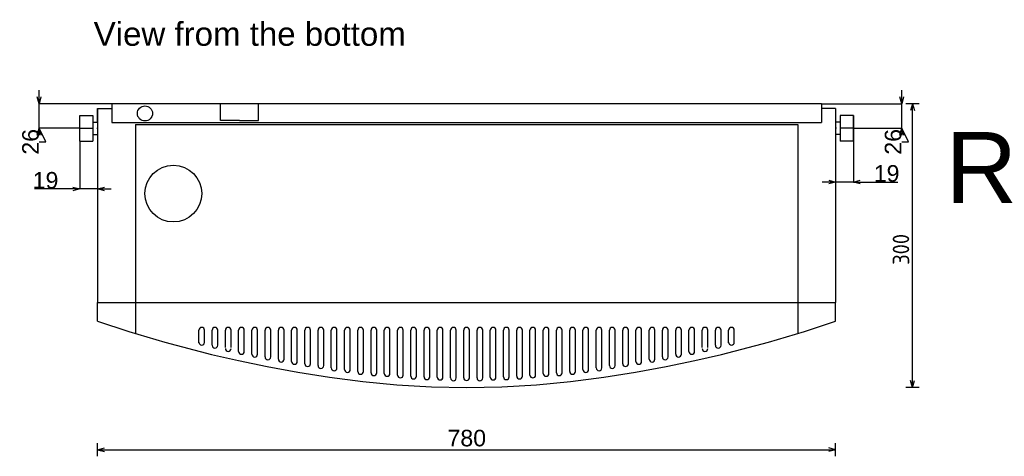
# Model space of a CAD drawing. Extents: x 9203 to 12394, y 1754 to 4522.
# Tile 2 of 5: x 9760 to 10801, y 1754 to 2216. Entities that reach past the tile are written whole.
import ezdxf

# ---------------------------------------------------------------- set-up
doc = ezdxf.new("R2010")
doc.units = 0
doc.header["$MEASUREMENT"] = 0
doc.linetypes.add('Achse', pattern=[11.5, 0, -4, 7.5, 0])
for name, color, linetype in [('Kóty délkové', 7, 'Continuous'), ('Oblouky a kružnice', 7, 'Continuous'), ('Textové bloky', 7, 'Continuous'), ('W_BETON_N2', 7, 'Continuous'), ('W_BETON_N4', 7, 'Continuous'), ('W_VERBLEND_N2', 7, 'Continuous'), ('W_VERBLEND_N4', 7, 'Continuous'), ('Čáry', 7, 'Continuous')]:
    doc.layers.add(name, color=color, linetype=linetype)
doc.styles.add('GENERATED_STYLE_1', font='ARIAL.ttf')
doc.styles.add('GENERATED_STYLE_2', font='isocp.shx')
doc.dimstyles.new('Dimstyle_4D6', dxfattribs={"dimtxt": 17.5, "dimasz": 7.125, "dimexe": 0.18, "dimexo": 0, "dimgap": 0.09, "dimtad": 1, "dimdec": 0, "dimzin": 0, "dimdsep": 46, "dimtxsty": 'GENERATED_STYLE_1', "dimblk": 'ARROWHEAD_3', "dimblk1": 'ARROWHEAD_3', "dimblk2": 'ARROWHEAD_3', "dimcen": 0.09, "dimclrd": 7, "dimclre": 7, "dimclrt": 7, "dimazin": 0, "dimtfac": 1, "dimtdec": 4, "dimtmove": 0, "dimatfit": 0, "dimfxl": 1, "dimtolj": 1, "dimtzin": 0, "dimarcsym": 0})
doc.dimstyles.new('Dimstyle_4F2', dxfattribs={"dimtxt": 17.5, "dimasz": 7.15942, "dimexe": 0.18, "dimexo": 0, "dimgap": 0.09, "dimtad": 1, "dimdec": 0, "dimzin": 0, "dimdsep": 46, "dimtxsty": 'GENERATED_STYLE_2', "dimblk": 'ARROWHEAD_3', "dimblk1": 'ARROWHEAD_3', "dimblk2": 'ARROWHEAD_3', "dimcen": 0.09, "dimclrd": 7, "dimclre": 7, "dimclrt": 7, "dimazin": 0, "dimtfac": 1, "dimtdec": 4, "dimtmove": 0, "dimatfit": 0, "dimfxl": 1, "dimtolj": 1, "dimtzin": 0, "dimarcsym": 0})

# ---------------------------------------------------------------- blocks, each defined once
blk = doc.blocks.new('SPLINE_3', base_point=(9842.7, 1897))
at = {"layer": 'W_VERBLEND_N2', "color": 7, "linetype": 'Continuous'}
blk.add_lwpolyline([(9842.7, 1897), (9875.7, 1886.1), (9913.7, 1874.8), (9963.2, 1862), (9991.5, 1855.5), (10021.9, 1849.1), (10054.2, 1843.2), (10087.9, 1837.9), (10122.9, 1833.5), (10158.9, 1830), (10195.6, 1827.8), (10232.7, 1827), (10269.9, 1827.8), (10306.6, 1830), (10342.6, 1833.5), (10377.6, 1837.9), (10411.3, 1843.2), (10443.5, 1849.1), (10474, 1855.5), (10502.3, 1862), (10551.8, 1874.8), (10589.8, 1886.1), (10622.7, 1897)], dxfattribs=at)
blk = doc.blocks.new('ARROWHEAD_3')
at = {"color": 0, "linetype": 'Continuous'}
blk.add_line((0, 0), (-1, 0), dxfattribs=at)
blk.add_lwpolyline([(-1, 0.2679), (0, 0), (-1, -0.2679)], dxfattribs=at)
blk = doc.blocks.new('*D29')
at = {"layer": 'Defpoints', "color": 0}
for p in [(10607.7, 2127), (10692.6, 2127), (10641.7, 2101)]:
    blk.add_point(p, dxfattribs=at)
at = {"layer": 'Kóty délkové', "color": 7, "linetype": 'Continuous', "lineweight": -2}
for p, q in [((10692.6, 2127), (10692.6, 2141.2)), ((10607.7, 2127), (10692.8, 2127)), ((10692.6, 2101), (10692.6, 2127)), ((10641.7, 2101), (10692.8, 2101)), ((10699.7, 2086.7), (10692.6, 2101)), ((10692.6, 2086.7), (10699.7, 2086.7))]:
    blk.add_line(p, q, dxfattribs=at)
at = {"layer": 'Kóty délkové', "color": 7, "lineweight": -2, "xscale": 7.124999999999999, "yscale": 7.124999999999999, "zscale": 7.124999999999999}
for p, rotation in [((10692.6, 2127), 270), ((10692.6, 2101), 90)]:
    blk.add_blockref('ARROWHEAD_3', p, dxfattribs=dict(at, rotation=rotation))
at = {"layer": 'Kóty délkové', "color": 7, "linetype": 'Continuous', "insert": (10683.6, 2086.7), "char_height": 17.5, "attachment_point": 5, "rotation": 90, "style": 'GENERATED_STYLE_1'}
blk.add_mtext('\\A1;26', dxfattribs=at)
blk = doc.blocks.new('*D30')
at = {"layer": 'Defpoints', "color": 0}
for p in [(9780.8, 2127), (9857.7, 2127), (9823.7, 2101)]:
    blk.add_point(p, dxfattribs=at)
at = {"layer": 'Kóty délkové', "color": 7, "linetype": 'Continuous', "lineweight": -2}
for p, q in [((9780.8, 2127), (9780.8, 2141.2)), ((9857.7, 2127), (9780.6, 2127)), ((9780.8, 2101), (9780.8, 2127)), ((9823.7, 2101), (9780.6, 2101)), ((9787.9, 2086.7), (9780.8, 2101)), ((9780.8, 2086.7), (9787.9, 2086.7))]:
    blk.add_line(p, q, dxfattribs=at)
at = {"layer": 'Kóty délkové', "color": 7, "lineweight": -2, "xscale": 7.124999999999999, "yscale": 7.124999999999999, "zscale": 7.124999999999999}
for p, rotation in [((9780.8, 2127), 270), ((9780.8, 2101), 90)]:
    blk.add_blockref('ARROWHEAD_3', p, dxfattribs=dict(at, rotation=rotation))
at = {"layer": 'Kóty délkové', "color": 7, "linetype": 'Continuous', "insert": (9771.8, 2086.7), "char_height": 17.5, "attachment_point": 5, "rotation": 90, "style": 'GENERATED_STYLE_1'}
blk.add_mtext('\\A1;26', dxfattribs=at)
blk = doc.blocks.new('*D31')
at = {"layer": 'Defpoints', "color": 0}
for p in [(9842.7, 2122), (9823.7, 2087.5), (9823.7, 2036.9)]:
    blk.add_point(p, dxfattribs=at)
at = {"layer": 'Kóty délkové', "color": 7, "linetype": 'Continuous', "lineweight": -2}
for p, q in [((9842.7, 2122), (9842.7, 2036.7)), ((9823.7, 2087.5), (9823.7, 2036.7)), ((9823.7, 2036.9), (9775.8, 2036.9)), ((9823.7, 2036.9), (9809.5, 2036.9)), ((9842.7, 2036.9), (9823.7, 2036.9)), ((9842.7, 2036.9), (9857, 2036.9))]:
    blk.add_line(p, q, dxfattribs=at)
at = {"layer": 'Kóty délkové', "color": 7, "lineweight": -2, "xscale": 7.124999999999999, "yscale": 7.124999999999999, "zscale": 7.124999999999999}
blk.add_blockref('ARROWHEAD_3', (9823.7, 2036.9), dxfattribs=at)
at = {"layer": 'Kóty délkové', "color": 7, "lineweight": -2, "xscale": 7.124999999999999, "yscale": 7.124999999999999, "zscale": 7.124999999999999, "rotation": 180}
blk.add_blockref('ARROWHEAD_3', (9842.7, 2036.9), dxfattribs=at)
at = {"layer": 'Kóty délkové', "color": 7, "linetype": 'Continuous', "insert": (9787.6, 2045.9), "char_height": 17.5, "attachment_point": 5, "style": 'GENERATED_STYLE_1'}
blk.add_mtext('\\A1;19', dxfattribs=at)
blk = doc.blocks.new('*D32')
at = {"layer": 'Defpoints', "color": 0}
for p in [(10622.7, 2122), (10641.7, 2114.5), (10622.7, 2044.2)]:
    blk.add_point(p, dxfattribs=at)
at = {"layer": 'Kóty délkové', "color": 7, "linetype": 'Continuous', "lineweight": -2}
for p, q in [((10622.7, 2122), (10622.7, 2044)), ((10641.7, 2114.5), (10641.7, 2044)), ((10622.7, 2044.2), (10608.5, 2044.2)), ((10641.7, 2044.2), (10622.7, 2044.2)), ((10641.7, 2044.2), (10688.5, 2044.2)), ((10641.7, 2044.2), (10656, 2044.2))]:
    blk.add_line(p, q, dxfattribs=at)
at = {"layer": 'Kóty délkové', "color": 7, "lineweight": -2, "xscale": 7.124999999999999, "yscale": 7.124999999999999, "zscale": 7.124999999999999}
blk.add_blockref('ARROWHEAD_3', (10622.7, 2044.2), dxfattribs=at)
at = {"layer": 'Kóty délkové', "color": 7, "lineweight": -2, "xscale": 7.124999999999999, "yscale": 7.124999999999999, "zscale": 7.124999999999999, "rotation": 180}
blk.add_blockref('ARROWHEAD_3', (10641.7, 2044.2), dxfattribs=at)
at = {"layer": 'Kóty délkové', "color": 7, "linetype": 'Continuous', "insert": (10676.7, 2053.2), "char_height": 17.5, "attachment_point": 5, "style": 'GENERATED_STYLE_1'}
blk.add_mtext('\\A1;19', dxfattribs=at)
blk = doc.blocks.new('*D54')
at = {"layer": 'Kóty délkové', "color": 7, "linetype": 'Continuous'}
for p, q in [((9842.7, 1754.3), (9842.7, 1768.3)), ((9842.7, 1761.3), (9850, 1763.3)), ((9842.7, 1761.3), (10622.7, 1761.3)), ((9842.7, 1761.3), (9850, 1759.4)), ((10622.7, 1761.3), (10615.5, 1763.3)), ((10622.7, 1761.3), (10615.5, 1759.4)), ((10622.7, 1754.3), (10622.7, 1768.3))]:
    blk.add_line(p, q, dxfattribs=at)
at = {"layer": 'Kóty délkové', "color": 7, "style": 'GENERATED_STYLE_1', "oblique": 0}
blk.add_text('780', height=17.5, dxfattribs=at).set_placement((10212.5, 1764.8))
blk = doc.blocks.new('*D55')
at = {"layer": 'W_VERBLEND_N4', "color": 7, "linetype": 'Continuous'}
for p, q in [((10711.1, 2127), (10697, 2127)), ((10704.1, 2127), (10702.1, 2119.7)), ((10704.1, 1827), (10704.1, 2127)), ((10704.1, 2127), (10706, 2119.7)), ((10704.1, 1827), (10702.1, 1834.3)), ((10704.1, 1827), (10706, 1834.3)), ((10711.1, 1827), (10697, 1827))]:
    blk.add_line(p, q, dxfattribs=at)
at = {"layer": 'W_VERBLEND_N4', "color": 7, "style": 'GENERATED_STYLE_2', "oblique": 0}
blk.add_text('300', height=17.5, rotation=90, dxfattribs=at).set_placement((10700.6, 1956.7))

msp = doc.modelspace()

# ---------------------------------------------------------------- linework, layer by layer
at = {"layer": 'Oblouky a kružnice', "color": 7, "linetype": 'Continuous'}
for centre, radius in [((9892.7, 2116.7), 8), ((9922.7, 2032), 30)]:
    msp.add_circle(centre, radius, dxfattribs=at)
at = {"layer": 'W_BETON_N2', "color": 7, "linetype": 'Continuous'}
for p, q in [((9857.7, 2127), (9857.7, 2107)), ((9842.7, 1897), (9842.7, 1917)), ((10622.7, 1897), (10622.7, 1917)), ((9949.7, 1874.2), (9949.7, 1887.7)), ((9955.7, 1874.2), (9955.7, 1887.5)), ((9963.7, 1871.7), (9963.7, 1887.7)), ((9969.7, 1871.7), (9969.7, 1887.5)), ((9977.7, 1869.4), (9977.7, 1887.7)), ((9983.7, 1869.4), (9983.7, 1887.5)), ((9991.7, 1865.1), (9991.7, 1887.7)), ((9997.7, 1865.1), (9997.7, 1887.5)), ((10005.7, 1862.2), (10005.7, 1887.7)), ((10011.7, 1862.2), (10011.7, 1887.5)), ((10019.7, 1859.3), (10019.7, 1887.7)), ((10025.7, 1859.3), (10025.7, 1887.5)), ((10033.7, 1856.9), (10033.7, 1887.7)), ((10039.7, 1856.9), (10039.7, 1887.5)), ((10047.7, 1854.5), (10047.7, 1887.7)), ((10053.7, 1854.5), (10053.7, 1887.5)), ((10061.7, 1852.2), (10061.7, 1887.7)), ((10067.7, 1852.2), (10067.7, 1887.5)), ((10075.7, 1850.1), (10075.7, 1887.7)), ((10081.7, 1850.1), (10081.7, 1887.5)), ((10089.7, 1847.7), (10089.7, 1887.7)), ((10095.7, 1847.7), (10095.7, 1887.5)), ((10103.7, 1846), (10103.7, 1887.7)), ((10109.7, 1846), (10109.7, 1887.5)), ((10117.7, 1844), (10117.7, 1887.7)), ((10123.7, 1844), (10123.7, 1887.5)), ((10131.7, 1842.6), (10131.7, 1887.7)), ((10137.7, 1842.6), (10137.7, 1887.5)), ((10145.7, 1841.9), (10145.7, 1887.7)), ((10151.7, 1841.9), (10151.7, 1887.5)), ((10159.7, 1840.2), (10159.7, 1887.7)), ((10165.7, 1840.2), (10165.7, 1887.5)), ((10173.7, 1839), (10173.7, 1887.7)), ((10179.7, 1839), (10179.7, 1887.5)), ((10187.7, 1838.4), (10187.7, 1887.7)), ((10193.7, 1838.4), (10193.7, 1887.5)), ((10201.7, 1838), (10201.7, 1887.7)), ((10207.7, 1838), (10207.7, 1887.5)), ((10215.7, 1837.1), (10215.7, 1887.7)), ((10221.7, 1837.1), (10221.7, 1887.5)), ((10229.7, 1837.4), (10229.7, 1887.7)), ((10235.7, 1837.4), (10235.7, 1887.5)), ((10243.7, 1837.1), (10243.7, 1887.5)), ((10249.7, 1837.1), (10249.7, 1887.7)), ((10257.7, 1838), (10257.7, 1887.5)), ((10263.7, 1838), (10263.7, 1887.7)), ((10271.7, 1838.4), (10271.7, 1887.5)), ((10277.7, 1838.4), (10277.7, 1887.7)), ((10285.7, 1839), (10285.7, 1887.5)), ((10291.7, 1839), (10291.7, 1887.7)), ((10299.7, 1840.2), (10299.7, 1887.5)), ((10305.7, 1840.2), (10305.7, 1887.7)), ((10313.7, 1841.9), (10313.7, 1887.5)), ((10319.7, 1841.9), (10319.7, 1887.7)), ((10327.7, 1842.6), (10327.7, 1887.5)), ((10333.7, 1842.6), (10333.7, 1887.7)), ((10341.7, 1844), (10341.7, 1887.5)), ((10347.7, 1844), (10347.7, 1887.7)), ((10355.7, 1846), (10355.7, 1887.5)), ((10361.7, 1846), (10361.7, 1887.7)), ((10369.7, 1847.7), (10369.7, 1887.5)), ((10375.7, 1847.7), (10375.7, 1887.7)), ((10383.7, 1850.1), (10383.7, 1887.5)), ((10389.7, 1850.1), (10389.7, 1887.7)), ((10397.7, 1852.2), (10397.7, 1887.5)), ((10403.7, 1852.2), (10403.7, 1887.7)), ((10411.7, 1854.5), (10411.7, 1887.5)), ((10417.7, 1854.5), (10417.7, 1887.7)), ((10425.7, 1856.9), (10425.7, 1887.5)), ((10431.7, 1856.9), (10431.7, 1887.7)), ((10439.7, 1859.3), (10439.7, 1887.5)), ((10445.7, 1859.3), (10445.7, 1887.7)), ((10453.7, 1862.2), (10453.7, 1887.5)), ((10459.7, 1862.2), (10459.7, 1887.7)), ((10467.7, 1865.1), (10467.7, 1887.5)), ((10473.7, 1865.1), (10473.7, 1887.7)), ((10481.7, 1869.4), (10481.7, 1887.5)), ((10487.7, 1869.4), (10487.7, 1887.7)), ((10495.7, 1871.7), (10495.7, 1887.5)), ((10501.7, 1871.7), (10501.7, 1887.7)), ((10509.7, 1874.2), (10509.7, 1887.5)), ((10515.7, 1874.2), (10515.7, 1887.7))]:
    msp.add_line(p, q, dxfattribs=at)
at = {"layer": 'W_BETON_N4', "color": 7, "linetype": 'Continuous'}
for centre, start, end in [((9952.7, 1887.5), 0, 180), ((9966.7, 1887.5), 0, 180), ((9980.7, 1887.5), 0, 180), ((9994.7, 1887.5), 0, 180), ((10008.7, 1887.5), 0, 180), ((10022.7, 1887.5), 0, 180), ((10036.7, 1887.5), 0, 180), ((10050.7, 1887.5), 0, 180), ((10064.7, 1887.5), 0, 180), ((10078.7, 1887.5), 0, 180), ((10092.7, 1887.5), 0, 180), ((10106.7, 1887.5), 0, 180), ((10120.7, 1887.5), 0, 180), ((10134.7, 1887.5), 0, 180), ((10148.7, 1887.5), 0, 180), ((10162.7, 1887.5), 0, 180), ((10176.7, 1887.5), 0, 180), ((10190.7, 1887.5), 0, 180), ((10204.7, 1887.5), 0, 180), ((10218.7, 1887.5), 0, 180), ((10232.7, 1887.5), 0, 180), ((10246.7, 1887.5), 0, 180), ((10260.7, 1887.5), 0, 180), ((10274.7, 1887.5), 0, 180), ((10288.7, 1887.5), 0, 180), ((10302.7, 1887.5), 0, 180), ((10316.7, 1887.5), 0, 180), ((10330.7, 1887.5), 0, 180), ((10344.7, 1887.5), 0, 180), ((10358.7, 1887.5), 0, 180), ((10372.7, 1887.5), 0, 180), ((10386.7, 1887.5), 0, 180), ((10400.7, 1887.5), 0, 180), ((10414.7, 1887.5), 0, 180), ((10428.7, 1887.5), 0, 180), ((10442.7, 1887.5), 0, 180), ((10456.7, 1887.5), 0, 180), ((10470.7, 1887.5), 0, 180), ((10484.7, 1887.5), 0, 180), ((10498.7, 1887.5), 0, 180), ((10512.7, 1887.5), 0, 180), ((9952.7, 1874.8), 180, 0), ((10512.7, 1874.8), 180, 0), ((9966.7, 1871.6), 180, 0), ((9980.7, 1868.2), 180, 0), ((9994.7, 1865.1), 180, 0), ((10470.7, 1865.1), 180, 0), ((10484.7, 1868.2), 180, 0), ((10498.7, 1871.6), 180, 0), ((10008.7, 1862.2), 180, 0), ((10022.7, 1859.3), 180, 0), ((10036.7, 1856.9), 180, 0), ((10050.7, 1854.5), 180, 0), ((10414.7, 1854.5), 180, 0), ((10428.7, 1856.9), 180, 0), ((10442.7, 1859.3), 180, 0), ((10456.7, 1862.2), 180, 0), ((10064.7, 1852.2), 180, 0), ((10078.7, 1850.1), 180, 0), ((10092.7, 1847.7), 180, 0), ((10106.7, 1846), 180, 0), ((10120.7, 1844), 180, 0), ((10134.7, 1842.6), 180, 0), ((10330.7, 1842.6), 180, 0), ((10344.7, 1844), 180, 0), ((10358.7, 1846), 180, 0), ((10372.7, 1847.7), 180, 0), ((10386.7, 1850.1), 180, 0), ((10400.7, 1852.2), 180, 0), ((10148.7, 1841.9), 180, 0), ((10162.7, 1840.2), 180, 0), ((10176.7, 1839), 180, 0), ((10190.7, 1838.4), 180, 0), ((10204.7, 1838), 180, 0), ((10218.7, 1837.1), 180, 0), ((10232.7, 1837.4), 180, 0), ((10246.7, 1837.1), 180, 0), ((10260.7, 1838), 180, 0), ((10274.7, 1838.4), 180, 0), ((10288.7, 1839), 180, 0), ((10302.7, 1840.2), 180, 0), ((10316.7, 1841.9), 180, 0)]:
    msp.add_arc(centre, 3, start, end, dxfattribs=at)
at = {"layer": 'Čáry', "color": 7, "linetype": 'Continuous'}
for p, q in [((9857.7, 2127), (9857.7, 2107)), ((10607.7, 2127), (9857.7, 2127)), ((9972.7, 2109.3), (9972.7, 2127)), ((10012.7, 2109.3), (10012.7, 2127)), ((10607.7, 2127), (10607.7, 2107)), ((9842.7, 2122), (9857.7, 2122)), ((9842.7, 2107), (9842.7, 2122)), ((10622.7, 2122), (10607.7, 2122)), ((10622.7, 2122), (10622.7, 1917)), ((9842.7, 2107), (9842.7, 1917)), ((9857.7, 2107), (10607.7, 2107)), ((9882.7, 2105), (10582.7, 2105)), ((9882.7, 2105), (9882.7, 1883.7)), ((9992.7, 2109.3), (9972.7, 2109.3)), ((9992.7, 2109.3), (10012.7, 2109.3)), ((10582.7, 2105), (10582.7, 1883.9)), ((9842.7, 1917), (10622.7, 1917))]:
    msp.add_line(p, q, dxfattribs=at)
at = {"layer": 'Čáry', "color": 1, "linetype": 'Continuous'}
for p, q in [((9823.7, 2087.5), (9823.7, 2114.5)), ((9823.7, 2114.5), (9837.7, 2114.5)), ((9837.7, 2114.5), (9837.7, 2087.5)), ((10641.7, 2114.5), (10627.7, 2114.5)), ((10627.7, 2114.5), (10627.7, 2087.5)), ((10641.7, 2087.5), (10641.7, 2114.5)), ((9837.7, 2107.5), (9842.7, 2107.5)), ((10627.7, 2107.5), (10622.7, 2107.5)), ((9823.7, 2101), (9837.7, 2101)), ((9837.7, 2094.5), (9842.7, 2094.5)), ((10627.7, 2094.5), (10622.7, 2094.5)), ((10641.7, 2101), (10627.7, 2101)), ((9823.7, 2087.5), (9837.7, 2087.5)), ((10641.7, 2087.5), (10627.7, 2087.5))]:
    msp.add_line(p, q, dxfattribs=at)
at = {"layer": 'Čáry', "color": 1, "linetype": 'Achse'}
for p, q in [((9837.7, 2101), (9842.7, 2101)), ((10627.7, 2101), (10622.7, 2101))]:
    msp.add_line(p, q, dxfattribs=at)

# ---------------------------------------------------------------- block references
at = {"layer": 'W_VERBLEND_N2', "color": 7, "linetype": 'Continuous'}
msp.add_blockref('SPLINE_3', (9842.7, 1897), dxfattribs=at)

# ---------------------------------------------------------------- texts
at = {"layer": 'Textové bloky', "color": 7, "attachment_point": 1, "style": 'GENERATED_STYLE_1'}
for s, insert, char_height, width in [('{View from the bottom}', (9838.5, 2213.2), 25, 340.436), ('{\\C1;R}', (10739, 2097), 75, 291.06)]:
    msp.add_mtext(s, dxfattribs=dict(at, insert=insert, char_height=char_height, width=width))

# ---------------------------------------------------------------- dimensions: what is measured, and where the dimension line sits
at = {"layer": 'Kóty délkové', "color": 7, "linetype": 'Continuous'}
for base, p1, p2, picture, middle in [((9780.8, 2127), (9823.7, 2101), (9857.7, 2127), '*D30', (9771.8, 2086.7)), ((10692.6, 2127), (10641.7, 2101), (10607.7, 2127), '*D29', (10683.6, 2086.7))]:
    dim = msp.add_linear_dim(base=base, p1=p1, p2=p2, angle=90, dimstyle='Dimstyle_4D6', dxfattribs=at)
    dim.commit()
    dim.dimension.update_dxf_attribs({"geometry": picture, "text_midpoint": middle, "dimtype": 160, "text_rotation": 90})
for base, p1, p2, picture, middle in [((9823.7, 2036.9), (9842.7, 2122), (9823.7, 2087.5), '*D31', (9787.6, 2036.9)), ((10622.7, 2044.2), (10641.7, 2114.5), (10622.7, 2122), '*D32', (10676.7, 2044.2))]:
    dim = msp.add_linear_dim(base=base, p1=p1, p2=p2, angle=180, dimstyle='Dimstyle_4D6', dxfattribs=at)
    dim.commit()
    dim.dimension.update_dxf_attribs({"geometry": picture, "text_midpoint": middle, "dimtype": 160})
dim = msp.add_aligned_dim(p1=(9842.7, 1917), p2=(10622.7, 1917), distance=-155.7, dimstyle='Dimstyle_4D6', dxfattribs=at)
dim.commit()
dim.dimension.update_dxf_attribs({"geometry": '*D54', "text_midpoint": (10219.2, 1773.6), "text_rotation": 360})
at = {"layer": 'W_VERBLEND_N4', "color": 7, "linetype": 'Continuous'}
dim = msp.add_linear_dim(base=(10704.1, 2127), p1=(10232.7, 1827), p2=(10607.7, 2127), angle=90, dimstyle='Dimstyle_4F2', dxfattribs=at)
dim.commit()
dim.dimension.update_dxf_attribs({"geometry": '*D55', "text_midpoint": (10691.8, 1963.5), "text_rotation": 90})

doc.saveas('drawing.dxf')
